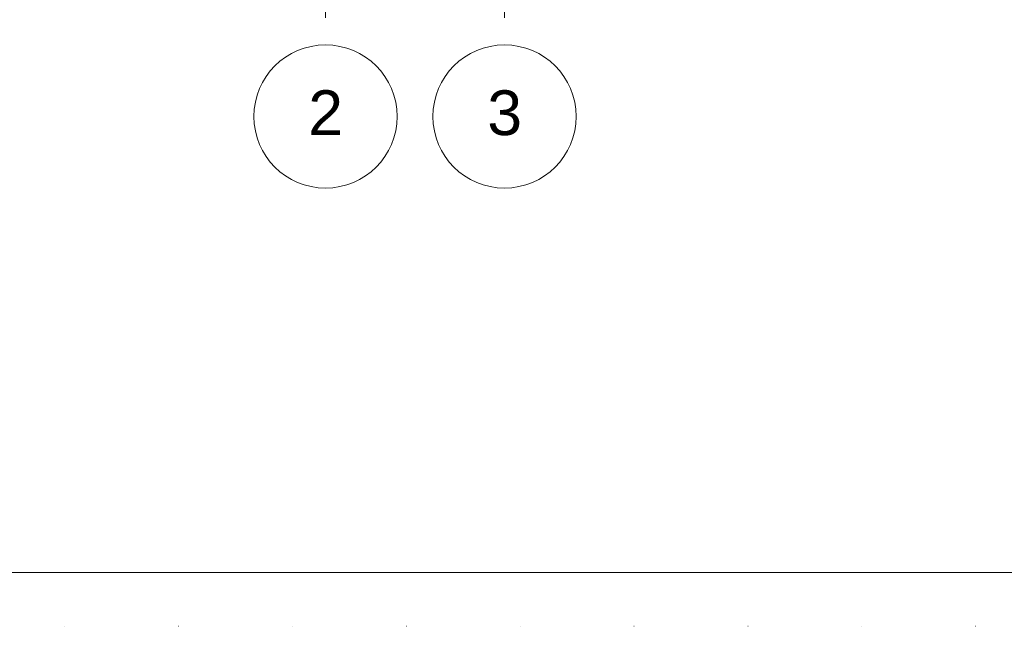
# Model space of a CAD drawing. Header units: centimetres. Extents: x -43488 to -10641, y 2063 to 22960.
# Tile 38 of 72: x -37720 to -37170, y 7867 to 8206. Entities that reach past the tile are written whole.
import ezdxf

# ---------------------------------------------------------------- set-up
doc = ezdxf.new("R2010")
doc.units = ezdxf.units.CM
doc.header["$MEASUREMENT"] = 0
doc.linetypes.add('Kreski i kropki', pattern=[67.027776, 35.277777, -17.638888, 0, -14.111111])
doc.linetypes.add('Kropkowana', pattern=[63.499999, 0, -63.499999])
doc.layers.add('!osie_Nr_pióra__10', color=1, linetype='Continuous', lineweight=0)
for name, color, linetype, lineweight, true_color in [('!osie_Nr_pióra__6', 7, 'Continuous', 18, 0x3fa3ff), ('!osie_Nr_pióra__8', 7, 'Continuous', 13, 0x42bda7), ('linie pomocnicze_Nr_pióra__14', 7, 'Continuous', 18, 0xcc0000), ('Otoczenie i krajobraz_Nr_pióra__20', 7, 'Continuous', 18, 0xffd4d4)]:
    doc.layers.add(name, color=color, linetype=linetype, lineweight=lineweight, true_color=true_color)
doc.styles.add('STYL_AUTOMATYCZNY_1', font='txt')

msp = doc.modelspace()

# ---------------------------------------------------------------- linework, layer by layer
at = {"layer": '!osie_Nr_pióra__6', "color": 161, "linetype": 'Kreski i kropki', "lineweight": 18, "true_color": 0x3fa3ff}
for p, q in [((-37549.21, 9047.3), (-37549.21, 8191.44)), ((-37449.21, 9047.3), (-37449.21, 8191.44))]:
    msp.add_line(p, q, dxfattribs=at)
at = {"layer": '!osie_Nr_pióra__8', "color": 135, "linetype": 'Continuous', "lineweight": 13, "true_color": 0x42bda7}
for centre in [(-37549.21, 8151.44), (-37449.21, 8151.44)]:
    msp.add_circle(centre, 40, dxfattribs=at)
at = {"layer": 'linie pomocnicze_Nr_pióra__14', "color": 12, "linetype": 'Continuous', "lineweight": 18, "true_color": 0xcc0000}
msp.add_line((-34794.21, 7896.68), (-38221.17, 7896.68), dxfattribs=at)
at = {"layer": 'Otoczenie i krajobraz_Nr_pióra__20', "color": 254, "linetype": 'Kropkowana', "lineweight": 18, "true_color": 0xffd4d4}
msp.add_line((-34769.21, 7866.68), (-38406.17, 7866.68), dxfattribs=at)

# ---------------------------------------------------------------- texts
at = {"layer": '!osie_Nr_pióra__10', "color": 1, "linetype": 'Continuous', "lineweight": 0, "char_height": 25, "attachment_point": 4, "style": 'STYL_AUTOMATYCZNY_1'}
for s, insert in [('\\A1;{\\pql;\\fArial|b0|i0|c238|p38;2}', (-37558.85, 8153.58)), ('\\A1;{\\pql;\\fArial|b0|i0|c238|p38;3}', (-37458.85, 8153.37))]:
    msp.add_mtext(s, dxfattribs=dict(at, insert=insert))

doc.saveas('drawing.dxf')
